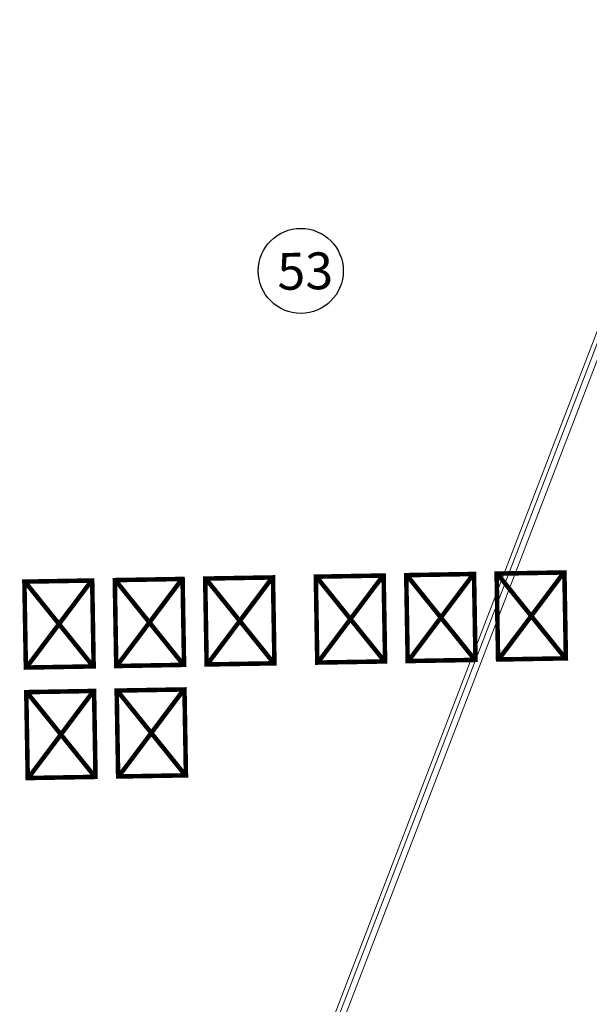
# Model space of a CAD drawing. Header units: millimetres. Extents: x 1512 to 2105, y 794 to 1149.
# Tile 104 of 256: x 1830 to 1835, y 872 to 881. Entities that reach past the tile are written whole.
import ezdxf

# ---------------------------------------------------------------- set-up
doc = ezdxf.new("R2010")
doc.units = ezdxf.units.MM
doc.layers.add('A-FLOR', color=192, linetype='Continuous', lineweight=9)
doc.layers.add('A-FLOR-HRAL', color=11, linetype='Continuous', lineweight=9)
doc.styles.get("Standard").update_dxf_attribs({"font": 'arial.ttf'})

# ---------------------------------------------------------------- blocks, each defined once
blk = doc.blocks.new('Railing - Railing-201793-دوم')
at = {"layer": 'A-FLOR-HRAL'}
for p, q in [((-125.5825, 27.6533), (-131.1925, 13.7682)), ((-131.1406, 13.7897), (-125.5604, 27.6013))]:
    blk.add_line(p, q, dxfattribs=at)

msp = doc.modelspace()

# ---------------------------------------------------------------- linework, layer by layer
msp.add_circle((1832.5413, 878.625), 0.3854)
at = {"layer": 'A-FLOR'}
msp.add_line((1830.2051, 864.7491), (1835.5102, 878.5519), dxfattribs=at)

# ---------------------------------------------------------------- block references
at = {"layer": 'A-FLOR-HRAL', "rotation": 0.975769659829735}
msp.add_blockref('Railing - Railing-201793-دوم', (1961.4908, 853.1639), dxfattribs=at)

# ---------------------------------------------------------------- texts
at = {"insert": (1820.7821, 885.3565), "char_height": 0.92756, "attachment_point": 1}
msp.add_mtext_dynamic_manual_height_columns('{\\fArial|b0|i0|c178|p34;مطالعه کتابهای چندرسانه ای\\Pبرادران}', width=4.028264, gutter_width=12.5, heights=[0], dxfattribs=at)
at = {"attachment_point": 1, "rotation": 0.97577}
for s, width, gutter_width, insert, char_height in [('53', 12.832731, 1.669, (1832.3256, 878.7862), 0.33379), ('{\\fArial|b0|i0|c178|p34;نقاله های کتاب}', 9.254556, 12.5, (1828.2964, 875.6791), 0.600718)]:
    msp.add_mtext_dynamic_manual_height_columns(s, width=width, gutter_width=gutter_width, heights=[0], dxfattribs=dict(at, insert=insert, char_height=char_height))

doc.saveas('drawing.dxf')
